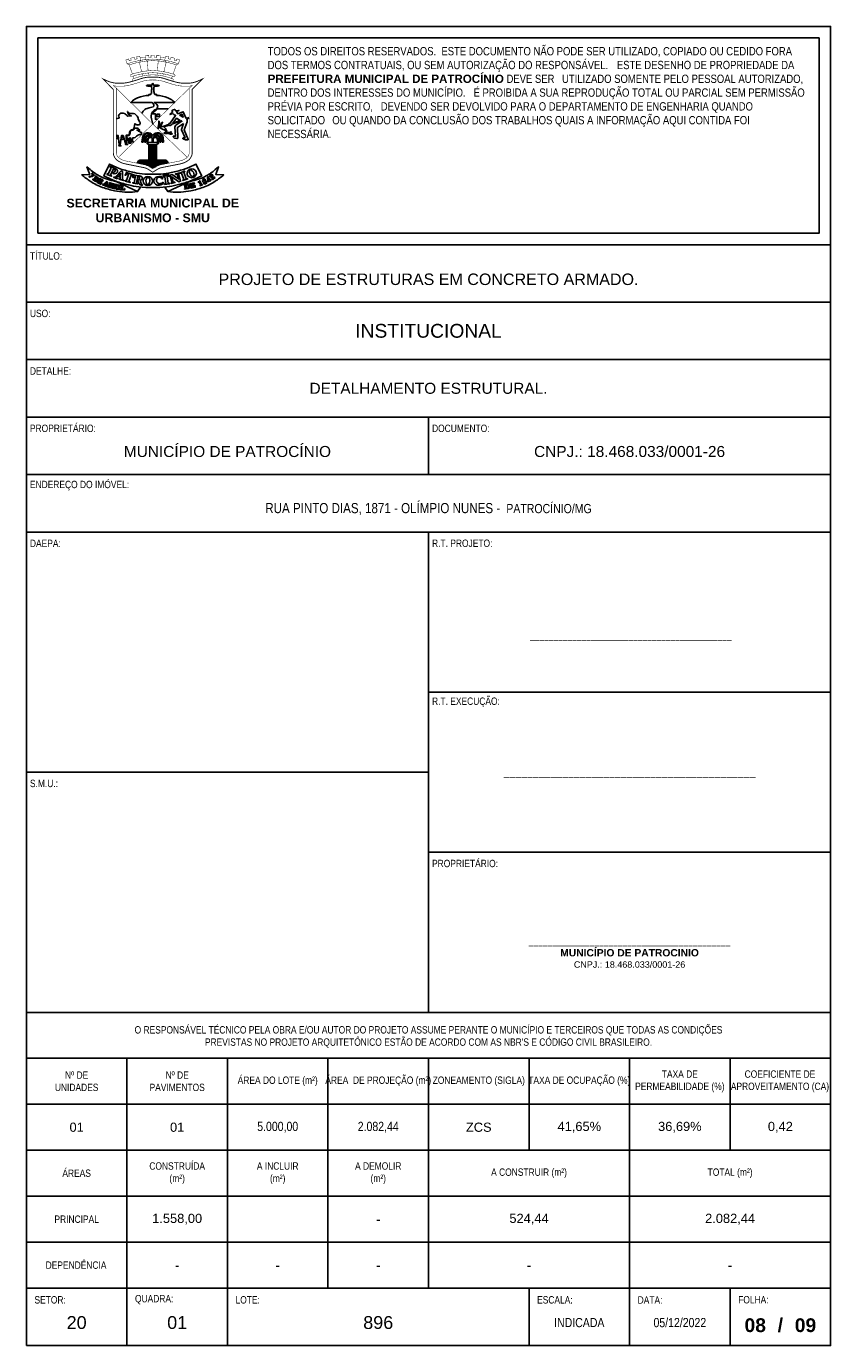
# Model space of a CAD drawing. Header units: millimetres. Extents: x 10870 to 13564, y 7013 to 8529.
# Tile 7 of 8: x 13039 to 13564, y 7013 to 7874. Entities that reach past the tile are written whole.
import ezdxf

# ---------------------------------------------------------------- set-up
doc = ezdxf.new("R2010")
doc.units = ezdxf.units.MM
doc.styles.add('FORMATO', font='technic_.ttf')
doc.styles.add('R060E100', font='technic_.ttf', dxfattribs={"height": 16})
doc.styles.get("Standard").update_dxf_attribs({"font": 'arial.ttf'})

msp = doc.modelspace()

# ---------------------------------------------------------------- linework, layer by layer
at = {"color": 6}
for p, q in [((13301.68, 7618.8), (13301.68, 7581.3)), ((13301.68, 7230.3), (13301.68, 7543.8)), ((13301.68, 7387.05), (13039.18, 7387.05)), ((13432.93, 7012.8), (13432.93, 7050.3))]:
    msp.add_line(p, q, dxfattribs=at)
msp.add_lwpolyline([(13039.18, 7012.8), (13039.18, 7873.8), (13564.18, 7873.8), (13564.18, 7012.8)], close=True, dxfattribs=at)
at = {"color": 2}
msp.add_lwpolyline([(13046.68, 7738.8), (13556.68, 7738.8), (13556.68, 7866.3), (13046.68, 7866.3)], close=True, dxfattribs=at)
at = {"color": 1, "const_width": 0.294}
for points in [[(13108.39, 7842.77), (13106.28, 7848.71), (13104.95, 7849.35), (13104.1, 7851.94, -0.010112), (13105.92, 7852.58), (13106.32, 7851.29), (13107.61, 7851.68), (13107.22, 7852.98, -0.013535), (13109.72, 7853.66), (13110.08, 7852.3), (13111.54, 7852.65), (13111.17, 7853.98, -0.010517), (13113.15, 7854.35), (13113.47, 7853.32), (13113.97, 7851.74), (13112.91, 7850.48), (13114.39, 7844.23)], [(13138.4, 7849.35, 0.082543), (13121.68, 7852.48, 0.082543), (13104.95, 7849.35)], [(13116.88, 7853.57, 0.070492), (13113.53, 7853.15)], [(13118.65, 7844.82), (13118.1, 7851.25), (13116.87, 7852.16), (13116.88, 7854.81, -0.011893), (13119.15, 7854.95), (13119.14, 7853.5), (13120.55, 7853.51), (13120.55, 7854.98, -0.005908), (13121.68, 7854.97, -0.005908), (13122.81, 7854.98), (13122.81, 7853.51), (13124.21, 7853.5), (13124.2, 7854.95, -0.011893), (13126.47, 7854.81), (13126.48, 7852.16), (13125.25, 7851.25), (13124.7, 7844.82)], [(13129.83, 7853.15, 0.070492), (13126.48, 7853.57)], [(13134.97, 7842.77), (13137.08, 7848.71), (13138.4, 7849.35), (13139.25, 7851.94, 0.010112), (13137.43, 7852.58), (13137.03, 7851.29), (13135.74, 7851.68), (13136.13, 7852.98, 0.013535), (13133.63, 7853.66), (13133.28, 7852.3), (13131.82, 7852.65), (13132.18, 7853.98, 0.010517), (13130.21, 7854.35), (13129.88, 7853.32), (13129.38, 7851.74), (13130.44, 7850.48), (13128.96, 7844.23)], [(13137.08, 7848.71, 0.07224), (13121.68, 7851.49, 0.07224), (13106.28, 7848.71)], [(13134.15, 7838.19, 0.565968), (13135.06, 7838.99, 0.273855), (13134.52, 7839.61, 0.081837), (13121.68, 7842.21, 0.081837), (13108.83, 7839.61, 0.273855), (13108.29, 7838.99, 0.565968), (13109.2, 7838.19)]]:
    msp.add_lwpolyline(points, format="xyb", dxfattribs=at)
at = {"color": 1}
for points, const_width in [([(13107.69, 7842.52, 0.273855), (13107.15, 7841.9, 0.565968), (13108.06, 7841.09, -0.075937), (13121.68, 7843.59, -0.075937), (13135.29, 7841.09, 0.565968), (13136.2, 7841.9, 0.273855), (13135.66, 7842.52, 0.070911), (13121.68, 7845.02, 0.070911)], 0.294), ([(13113.71, 7839.61, -0.017112), (13106.47, 7837.42, -0.059493), (13101.47, 7836.71, -0.011095), (13098.67, 7836.71, -0.087977), (13092.67, 7837.91), (13089.27, 7839.44), (13095.96, 7832.62), (13095.96, 7791.13, 0.079834), (13096.25, 7789.5, 0.164258), (13098.95, 7786.03, 0.09723), (13103.83, 7784.03), (13115.61, 7781.69, -0.094946), (13118.77, 7780.46), (13121.68, 7778.63), (13124.58, 7780.46, -0.094946), (13127.74, 7781.69), (13139.52, 7784.03, 0.09723), (13144.41, 7786.03, 0.164258), (13147.1, 7789.5, 0.079834), (13147.39, 7791.13), (13147.39, 7832.62), (13154.08, 7839.44), (13150.68, 7837.91, -0.087977), (13144.68, 7836.71, -0.011095), (13141.88, 7836.71, -0.059493), (13136.88, 7837.42, -0.017112), (13129.65, 7839.61, 0.097238), (13121.68, 7840.69, 0.097238)], 0.587), ([(13114.33, 7837.78, -0.017112), (13106.97, 7835.55, -0.059493), (13101.51, 7834.77, -0.011095), (13098.63, 7834.77, -0.103979), (13095.79, 7835.29), (13097.9, 7833.41), (13097.9, 7791.15, 0.078704), (13098.08, 7790.13, 0.164258), (13100.01, 7787.65, 0.09723), (13104.2, 7785.93), (13115.98, 7783.59, -0.094645), (13119.8, 7782.1), (13121.68, 7780.92), (13123.55, 7782.1, -0.094645), (13127.37, 7783.59), (13139.15, 7785.93, 0.09723), (13143.34, 7787.65, 0.164258), (13145.27, 7790.13, 0.078704), (13145.46, 7791.15), (13145.46, 7833.41), (13147.56, 7835.29, -0.103979), (13144.72, 7834.77, -0.011095), (13141.84, 7834.77, -0.059493), (13136.39, 7835.55, -0.017112), (13129.02, 7837.78, 0.084475), (13121.72, 7838.85, 0.085264)], 0.294)]:
    msp.add_lwpolyline(points, format="xyb", close=True, dxfattribs=dict(at, const_width=const_width))
at = {"color": 1, "const_width": 0.294}
for points in [[(13109.43, 7839.83), (13108.88, 7841.37)], [(13115.07, 7841.41), (13114.72, 7842.85)], [(13118.89, 7842.01), (13118.77, 7843.41)], [(13124.46, 7842.01), (13124.58, 7843.41)], [(13128.29, 7841.41), (13128.63, 7842.85)], [(13133.92, 7839.83), (13134.47, 7841.37)], [(13097.9, 7833.41), (13121.68, 7810.05), (13099.19, 7788.34)], [(13144.17, 7788.34), (13121.68, 7810.05), (13145.46, 7833.41)]]:
    msp.add_lwpolyline(points, dxfattribs=at)
at = {"color": 1}
for points in [[(13121.03, 7832.85), (13121.07, 7833.36, 0.175367), (13120.94, 7833.95, -0.152563), (13120.8, 7834.82), (13118.62, 7834.69), (13118.63, 7834.99), (13118.58, 7835.02), (13118.41, 7834.98, -0.010978), (13118.09, 7834.92, -0.226445), (13117.91, 7834.98), (13118.08, 7835.01), (13117.6, 7835.08, -0.827936), (13117.59, 7835.2), (13117.89, 7835.3, -0.127178), (13118.57, 7835.35), (13118.62, 7835.5), (13121.31, 7835.56), (13121.34, 7836.25, -0.309441), (13121.68, 7836.71)], [(13122.32, 7832.85), (13122.28, 7833.36, -0.175367), (13122.41, 7833.95, 0.152563), (13122.55, 7834.82), (13124.74, 7834.69), (13124.73, 7834.99), (13124.78, 7835.02), (13124.94, 7834.98, 0.010978), (13125.27, 7834.92, 0.226445), (13125.44, 7834.98), (13125.27, 7835.01), (13125.75, 7835.08, 0.827936), (13125.76, 7835.2), (13125.46, 7835.3, 0.127178), (13124.78, 7835.35), (13124.74, 7835.5), (13122.04, 7835.56), (13122.02, 7836.25, 0.309441), (13121.68, 7836.71)], [(13121.1, 7824.19), (13107.27, 7824.2), (13108.48, 7825.21, -0.079233), (13111.81, 7827.2, -0.08369), (13119.2, 7828.79), (13119.2, 7829.44), (13120.43, 7829.44), (13120.43, 7829.89), (13120.87, 7829.89)], [(13122.32, 7824.19), (13136.08, 7824.2), (13134.88, 7825.21, 0.079233), (13131.55, 7827.2, 0.08369), (13124.15, 7828.79), (13124.15, 7829.44), (13122.93, 7829.44), (13122.93, 7829.89), (13122.48, 7829.89)], [(13097.9, 7813.76), (13098.7, 7813.78), (13099.6, 7813.89, 0.349889), (13099.68, 7813.97, 0.150802), (13099.54, 7814.69, -0.245583), (13099.54, 7815.76, -0.095828), (13100.22, 7816.63, -0.327203), (13103.19, 7816.88, 0.0102), (13103.84, 7816.5, -0.073981), (13104.75, 7815.79, -0.071794), (13105.23, 7815.12), (13106.17, 7815.34), (13106.97, 7815.47, -0.116631), (13107.7, 7815.41), (13106.97, 7815.68, -0.153976), (13106.13, 7816.34), (13105.67, 7817.01, -0.127997), (13105.18, 7818.3), (13105.45, 7817.9, 0.07769), (13105.77, 7817.54, 0.076106), (13106.77, 7816.96, 0.137263), (13107.27, 7816.91, -0.087232), (13109.04, 7816.91, -0.131214), (13110.66, 7816.16, -0.154255), (13112.1, 7813.9, 0.025213), (13112.44, 7812.84, 0.051071), (13113.09, 7811.55, -0.025956), (13113.22, 7811.31, 0.020929), (13113.36, 7811.06, -0.216499), (13113.44, 7810.39, -0.121126), (13112.98, 7809.64, -0.347105), (13112.48, 7809.58, 0.264766), (13112.36, 7809.58, -0.133594), (13111.6, 7809.42, -0.154818), (13110.9, 7809.68, 0.00619), (13110.02, 7810.35), (13109.67, 7809.08), (13109.5, 7807.89, -0.094683), (13109.14, 7806.83, -0.258837), (13108.38, 7806.36, 0.310335), (13106.77, 7805.17, 0.068396), (13106.52, 7803.89, -0.250323), (13105.88, 7802.84), (13104.23, 7802.73), (13104.62, 7797.66), (13105.36, 7796.67), (13103.88, 7796.75), (13103.92, 7797.55), (13102.31, 7802.48), (13101.26, 7802.48), (13100.46, 7796.58), (13101, 7795.78), (13099.53, 7795.78), (13099.7, 7796.67), (13099.11, 7802.51), (13097.9, 7802.51)], [(13114.55, 7817.05), (13115.02, 7817.86, -0.150168), (13117.24, 7819.89, -0.069962), (13120.14, 7820.79, 0.078042), (13121.94, 7821.39, 0.330695), (13122.43, 7822.38, 0.229216), (13121.1, 7824.19)], [(13121.68, 7810.05), (13120.99, 7812.56, -0.118967), (13120.88, 7816.55, -0.125669), (13121.84, 7818.49, -0.133042), (13123.02, 7819.29, 0.213914), (13124.87, 7821.04, 0.220468), (13124.83, 7822.12, 0.206848), (13122.32, 7824.19)], [(13143.46, 7813.71), (13141.53, 7818.06), (13137.92, 7816.79, -0.603691), (13137.75, 7816.95, 0.322546), (13137.25, 7818.29), (13138.72, 7818.93), (13136.73, 7818.69), (13136.07, 7819.59, 0.350927), (13135.85, 7819.65), (13134.44, 7819.2, 0.371909), (13134.29, 7818.96, 0.063497), (13134.6, 7817.91), (13132.9, 7816.28), (13134.75, 7817.04, -0.392729), (13134.85, 7817, 0.244915), (13136.49, 7815.82, -0.492764), (13136.55, 7815.71), (13133.05, 7810.6), (13132.49, 7810.45), (13131.97, 7809.71)], [(13125.01, 7807.43), (13125.19, 7808.27, -0.013965), (13125.55, 7809.78, 0.132192), (13125.55, 7811.77, -0.841948), (13125.82, 7811.89, -0.217537), (13126.1, 7810.32, 0.025284), (13125.72, 7808.44), (13126.2, 7808.89, 0.10233), (13127.83, 7811.19, -0.992176), (13128.1, 7811.07, -0.108477), (13125.76, 7807.76, 0.315626), (13125.68, 7807.4)], [(13134.15, 7810.05), (13133.65, 7809.42, -0.201937), (13133.34, 7809.25, 0.334112), (13133.23, 7809.15, -0.72739), (13132.85, 7809.1, 0.104548), (13132.8, 7809.17, 0.369983), (13132.72, 7809.17, -0.668633), (13132.48, 7809.29, 0.523192), (13132.32, 7809.41)], [(13141.67, 7810.43), (13137.88, 7807.89), (13138.08, 7801.05, -0.544415), (13137.44, 7800.61), (13135.93, 7800.95, -0.209275), (13135.04, 7801.61, -0.522751), (13135.34, 7802.25, -0.202362), (13136.11, 7802.07, 0.229559), (13136.45, 7802.01, 0.393471), (13136.52, 7802.12), (13136.18, 7808.04, -0.204769), (13136.63, 7809.29), (13140.66, 7811.85, 0.625267), (13140.64, 7812, -0.087184), (13140.3, 7812.19)], [(13141.67, 7810.43), (13140.47, 7806.59, 0.219263), (13140.52, 7806.21), (13142.75, 7801.11, -0.29273), (13142.72, 7800.9, -0.367429), (13142.52, 7800.87, 0.151455), (13141.76, 7801.08, 0.264395), (13141.32, 7800.81, 0.436482), (13141.46, 7800.39, 0.011431), (13142.52, 7799.94, 0.151293), (13144.71, 7799.77, 0.416905), (13144.82, 7799.94)], [(13144.82, 7799.94), (13142.14, 7806.36), (13144.03, 7811.54, 0.296234), (13143.62, 7813.35)], [(13097.9, 7801.05), (13098.29, 7800.76, 0.059047), (13099.02, 7800.48)], [(13115.87, 7801.52), (13115.82, 7801.15, 0.012813), (13115.49, 7798.29)], [(13128.35, 7808.45, 0.558083), (13126.68, 7807.33)], [(13126.68, 7807.33), (13130.8, 7805.41), (13130.23, 7806.59, 0.139382), (13128.82, 7808.19)], [(13127.49, 7801.52), (13127.54, 7801.15, -0.012813), (13127.86, 7798.29)], [(13132.6, 7804.2, 0.05484), (13134.36, 7803.86, -0.839086), (13134.39, 7803.6, -0.209055), (13131.99, 7803.95, 0.199423), (13131.62, 7804.01, -0.116126), (13129.12, 7804.01, -0.880987), (13129.15, 7804.31), (13130.31, 7804.27, 0.056938), (13131.14, 7804.34), (13130.29, 7804.78, -0.270329), (13129.97, 7805.3)], [(13131.69, 7804.54), (13132.14, 7804.49, 0.097728), (13132.53, 7804.52, 0.042341), (13133.27, 7804.81, -0.156238), (13133.76, 7804.88, -0.734874), (13133.79, 7804.63, -0.072437), (13132.62, 7804.27, 0.628129), (13132.6, 7804.2)], [(13101.23, 7800.1, 0.048798), (13102.77, 7800.14)], [(13111.58, 7784.47, -0.373072), (13114, 7786.56), (13129.35, 7786.56)], [(13112.32, 7784.32), (13112.96, 7785.62, 1.04836), (13112.69, 7785.73), (13111.95, 7784.39)], [(13113.27, 7784.13), (13113.89, 7785.63, 1.04836), (13113.62, 7785.73), (13112.89, 7784.21)], [(13114.18, 7783.95), (13114.88, 7785.63, 1.04836), (13114.61, 7785.73), (13113.8, 7784.03)], [(13115.25, 7783.74), (13115.82, 7785.65, 1.04836), (13115.54, 7785.72), (13114.87, 7783.81)], [(13116.31, 7783.53), (13116.78, 7785.67, 1.04836), (13116.5, 7785.71), (13115.92, 7783.6)], [(13117.33, 7783.25), (13117.76, 7785.68, 1.04836), (13117.47, 7785.72), (13116.94, 7783.37)], [(13118.31, 7782.88), (13118.68, 7785.69, 1.04836), (13118.39, 7785.71), (13117.91, 7783.05)], [(13119.47, 7782.3), (13119.7, 7785.7, 1.04836), (13119.41, 7785.7), (13119.04, 7782.53)], [(13120.41, 7781.71), (13120.68, 7785.7, 1.04836), (13120.39, 7785.7), (13119.96, 7782)], [(13121.14, 7781.25), (13121.37, 7785.69, -0.163647), (13121.45, 7785.8, -0.153216), (13121.56, 7785.84), (13121.8, 7785.84)], [(13122.21, 7781.25), (13121.98, 7785.69, 0.163647), (13121.9, 7785.8, 0.153216), (13121.8, 7785.84)], [(13122.94, 7781.71), (13122.67, 7785.7, -1.04836), (13122.96, 7785.7), (13123.39, 7782)], [(13123.88, 7782.3), (13123.65, 7785.7, -1.04836), (13123.94, 7785.7), (13124.31, 7782.53)], [(13125.04, 7782.88), (13124.67, 7785.69, -1.04836), (13124.96, 7785.71), (13125.45, 7783.05)], [(13126.02, 7783.25), (13125.6, 7785.68, -1.04836), (13125.88, 7785.72), (13126.41, 7783.37)], [(13127.04, 7783.53), (13126.57, 7785.67, -1.04836), (13126.85, 7785.71), (13127.43, 7783.6)], [(13128.1, 7783.74), (13127.53, 7785.65, -1.04836), (13127.81, 7785.72), (13128.48, 7783.81)], [(13129.17, 7783.95), (13128.47, 7785.63, -1.04836), (13128.74, 7785.73), (13129.55, 7784.03)], [(13131.77, 7784.47, 0.373072), (13129.35, 7786.56)], [(13130.09, 7784.13), (13129.46, 7785.63, -1.04836), (13129.73, 7785.73), (13130.46, 7784.21)], [(13131.03, 7784.32), (13130.4, 7785.62, -1.04836), (13130.66, 7785.73), (13131.4, 7784.39)], [(13111.75, 7765.93), (13110.05, 7765.78, -0.071982), (13096.74, 7766.53, -0.037218), (13088.93, 7768.72, -0.057097), (13080.91, 7772.72, -0.032718), (13075.32, 7776.91), (13080.59, 7777.17), (13078.67, 7782.12), (13080.84, 7780.29, 0.051168), (13086.74, 7776.25, 0.085964), (13097.36, 7772.65)], [(13125.73, 7775.86), (13127.12, 7775.83), (13127.64, 7775.81, -0.270225), (13127.98, 7775.38), (13128.06, 7774.18, -0.802689), (13127.94, 7774.15, 0.074035), (13127.24, 7775.06, 0.204579), (13125.36, 7775.34, 0.081048), (13124.55, 7774.73, 0.119283), (13124.08, 7773.73, 0.193185), (13124.67, 7771.9, 0.231415), (13126.05, 7771.15, 0.02198), (13126.84, 7771.18, 0.199606), (13128.32, 7771.95, -0.768604), (13128.7, 7771.77)], [(13131.6, 7765.93), (13133.3, 7765.78, 0.071982), (13146.61, 7766.53, 0.037218), (13154.42, 7768.72, 0.057097), (13162.44, 7772.72, 0.032718), (13168.03, 7776.91), (13162.77, 7777.17), (13164.68, 7782.12), (13162.51, 7780.29, -0.051168), (13156.61, 7776.25, -0.085964), (13145.99, 7772.65)]]:
    msp.add_lwpolyline(points, format="xyb", dxfattribs=at)
for points in [[(13124.85, 7813.17), (13123.39, 7813.17), (13123.39, 7816.83), (13121.39, 7816.83), (13124.87, 7819.98), (13131.82, 7820.02)], [(13131.97, 7809.71), (13128.35, 7808.45)], [(13132.32, 7809.41), (13128.82, 7808.19)], [(13140.3, 7812.19), (13134.15, 7810.05)], [(13139.67, 7812.39), (13137.22, 7813.83), (13134.72, 7810.67)], [(13139.67, 7812.39), (13134.72, 7810.67)], [(13145.46, 7814.41), (13143.46, 7813.71)], [(13145.46, 7813.99), (13143.62, 7813.35)], [(13099.02, 7800.48), (13098.84, 7802.21), (13097.9, 7802.21)], [(13102.77, 7800.14), (13102.1, 7802.19), (13101.52, 7802.19), (13101.23, 7800.1)], [(13114.63, 7798.27), (13114.91, 7801.08)], [(13125.01, 7807.43), (13125.68, 7807.4)], [(13128.73, 7798.27), (13128.44, 7801.08)], [(13129.97, 7805.3), (13131.69, 7804.54)], [(13114.63, 7798.27), (13115.49, 7798.29)], [(13116.38, 7798.27), (13117.07, 7798.27)], [(13125.17, 7798.07), (13118.19, 7798.07), (13117.83, 7797.48), (13119.14, 7796.4), (13124.22, 7796.4)], [(13118.04, 7798.27), (13118.52, 7798.27)], [(13119.14, 7786.56), (13119.14, 7796.04), (13119.26, 7796.04), (13119.26, 7786.56)], [(13119.66, 7786.56), (13119.66, 7796.04), (13120.5, 7796.04), (13120.5, 7786.56)], [(13121.09, 7786.56), (13121.09, 7796.04), (13122.26, 7796.04)], [(13121.38, 7800.18), (13121.38, 7798.07)], [(13121.97, 7800.18), (13121.97, 7798.07)], [(13122.26, 7796.04), (13122.26, 7786.56)], [(13123.7, 7786.56), (13123.7, 7796.04), (13122.85, 7796.04), (13122.85, 7786.56)], [(13124.22, 7786.56), (13124.22, 7796.04), (13124.09, 7796.04), (13124.09, 7786.56)], [(13124.22, 7796.4), (13125.53, 7797.48), (13125.17, 7798.07)], [(13125.32, 7798.27), (13124.83, 7798.27)], [(13126.97, 7798.27), (13126.28, 7798.27)], [(13128.73, 7798.27), (13127.86, 7798.29)], [(13094.9, 7773.8), (13111.75, 7765.93), (13113.7, 7768.92)], [(13148.45, 7773.8), (13131.6, 7765.93), (13129.65, 7768.92)]]:
    msp.add_lwpolyline(points, dxfattribs=at)
for points in [[(13124.27, 7816.51), (13126.01, 7816.51), (13126.01, 7814.94), (13124.27, 7814.94)], [(13139.13, 7815.76), (13140.78, 7816.44), (13141.58, 7814.59)], [(13099.48, 7774.14), (13102.55, 7773.12), (13102.55, 7773.51), (13101.93, 7773.85), (13101.93, 7779.05), (13101, 7779.5), (13097.1, 7775.5), (13096.43, 7775.51), (13096.18, 7775.19), (13098.53, 7774.39), (13098.55, 7774.81), (13097.98, 7775.13), (13098.75, 7776.03), (13100.48, 7775.5), (13100.48, 7774.36), (13099.65, 7774.44)], [(13099.24, 7776.54), (13100.5, 7776.14), (13100.55, 7777.97)], [(13103.46, 7772.84), (13106.9, 7771.84), (13106.9, 7772.24), (13106.07, 7772.61), (13107.48, 7776.66), (13108.61, 7776.26), (13108.67, 7775.1), (13109.13, 7775.14), (13109.42, 7776.86), (13104.44, 7778.35), (13103.62, 7776.69), (13104.07, 7776.61), (13104.75, 7777.46), (13105.94, 7777.1), (13104.52, 7773.11), (13103.57, 7773.18)], [(13128.57, 7776.19), (13131.74, 7776.93), (13131.68, 7777.48), (13128.56, 7776.51)], [(13128.56, 7775.94), (13131.75, 7776.47), (13131.83, 7776.11), (13131.07, 7775.85), (13131.79, 7771.44), (13132.59, 7771.41), (13132.68, 7771.08), (13129.41, 7770.64), (13129.41, 7770.93), (13130.23, 7771.24), (13129.48, 7775.6), (13128.63, 7775.66)], [(13133.69, 7771.23), (13133.66, 7771.55), (13134.29, 7771.86), (13133.12, 7776.15), (13132.19, 7776.14), (13132.1, 7776.52), (13134.45, 7777.09), (13138.61, 7774.13), (13137.71, 7777.32), (13136.56, 7777.21), (13136.52, 7777.53), (13139.04, 7778.2), (13139.2, 7777.91), (13138.48, 7777.52), (13139.85, 7772.74), (13138.59, 7772.38), (13134.03, 7775.66), (13135.1, 7772.15), (13136.08, 7772.11), (13136.22, 7771.84)], [(13139.52, 7778.2), (13142.5, 7779.33), (13142.65, 7778.99), (13141.95, 7778.59), (13143.53, 7774.4), (13144.32, 7774.53), (13144.47, 7774.23), (13141.35, 7773.16), (13141.3, 7773.43), (13142.04, 7773.9), (13140.44, 7778.03), (13139.6, 7777.92)], [(13091.92, 7769.51), (13091.96, 7772.26), (13091.42, 7772.5), (13089.36, 7770.53), (13088.97, 7770.55), (13088.83, 7770.42), (13090.13, 7769.85), (13090.13, 7770.05), (13089.87, 7770.3), (13090.22, 7770.73), (13091.1, 7770.39), (13091.1, 7769.86), (13090.71, 7769.9), (13090.54, 7769.73), (13092.13, 7769.13), (13092.12, 7769.35)], [(13090.49, 7770.99), (13091.1, 7770.75), (13091.2, 7771.72)], [(13098.62, 7767.61), (13100.28, 7767.31), (13100.25, 7767.5), (13099.84, 7767.71), (13100.29, 7769.96), (13100.74, 7769.99), (13100.71, 7770.2), (13099.16, 7770.42), (13099.02, 7770.26), (13099.46, 7770.09), (13099.02, 7767.85), (13098.74, 7767.82)], [(13157.99, 7773.25), (13157.76, 7774.61), (13158.47, 7773.56)]]:
    msp.add_lwpolyline(points, close=True, dxfattribs=at)
for points in [[(13104.75, 7800.66), (13104.65, 7802.46), (13105.44, 7802.5, 0.080325), (13106.19, 7802.65, 0.158746), (13106.44, 7802.86, 0.02865), (13106.7, 7803.31, 0.104363), (13106.86, 7803.92, -0.031745), (13106.92, 7804.5, -0.03498), (13107.03, 7804.97, -0.080161), (13107.26, 7805.4, -0.026005), (13107.51, 7805.71, -0.228467), (13108.4, 7806.08, 0.326176), (13109.48, 7806.76, -0.323269), (13110.45, 7807.39), (13111.77, 7807.34, -0.220057), (13112.38, 7807.04, -0.054494), (13113.09, 7805.91), (13112.53, 7805.94, -0.042374), (13111.32, 7806.11), (13111.84, 7805.8, 0.050123), (13114.37, 7804.58), (13114.18, 7803.24), (13113.27, 7803.2, 0.146423), (13111.99, 7802.75, 0.009709), (13110.19, 7801.38, -0.237209), (13108.53, 7801.04), (13108.54, 7799.19), (13109.15, 7798.36), (13107.82, 7798.36), (13107.07, 7801.05), (13106.6, 7801.05), (13106.7, 7798.53), (13107.38, 7797.52), (13106.01, 7797.62), (13105.87, 7798.34), (13105.3, 7800.87)], [(13126.92, 7777.44, 0.046072), (13133.68, 7778.33, 0.020255), (13141.77, 7780.5), (13145.12, 7781.76), (13149.82, 7783.92), (13153.66, 7776.16), (13148.96, 7774.01), (13145.86, 7772.75, -0.023471), (13137.52, 7770.36, -0.018762), (13130.76, 7769.01, -0.028194), (13121.68, 7768.71, -0.028194), (13112.6, 7769.01, -0.018762), (13105.83, 7770.36, -0.023471), (13097.5, 7772.75), (13094.39, 7774.01), (13089.69, 7776.16), (13093.53, 7783.92), (13098.23, 7781.76), (13101.58, 7780.5, 0.020255), (13109.68, 7778.33, 0.046072), (13116.44, 7777.44, 0.009034), (13121.68, 7777.33, 0.009034)], [(13082.24, 7777.93), (13083.65, 7776.76, -0.54321), (13083.63, 7776.59, -0.064925), (13080.41, 7775.48, -0.305659), (13080.08, 7775.62, -0.541413), (13080.12, 7775.72, 0.121578), (13082.58, 7776.8), (13081.84, 7777.43, -0.414944), (13081.82, 7777.67, -0.056641), (13082.1, 7777.93, -0.328465)], [(13083, 7773.88), (13084.43, 7775.69, 0.528671), (13084.41, 7775.75, -0.262696), (13084.13, 7776.05, -0.562373), (13084.25, 7776.18), (13086.01, 7775.06, -0.314167), (13086.52, 7773.84, -0.501941), (13084.09, 7772.74), (13082.57, 7773.71, -0.258772), (13082.45, 7773.94, -0.647658), (13082.72, 7774.05, 0.154402)], [(13083.73, 7773.44), (13085.11, 7775.31), (13085.46, 7774.98, -0.286651), (13085.66, 7774.27, -0.095575), (13085.2, 7773.39, -0.316918), (13084.25, 7773.11, -0.121858)], [(13091.62, 7777.21), (13094.76, 7775.94), (13094.76, 7776.22), (13094.05, 7776.75), (13096.02, 7780.79), (13096.67, 7780.48, -0.430827), (13096.98, 7779.18), (13096.66, 7778.78, -0.330133), (13095.36, 7778.64, 0.896478), (13095.11, 7778.34, 0.376621), (13098.1, 7778.06, 0.592091), (13097.77, 7780.66), (13094.22, 7782.29, 1.179812), (13094.06, 7781.73, -0.407148), (13094.4, 7781.33, -0.094411), (13094.33, 7781.06), (13093.99, 7780.36), (13092.54, 7777.47), (13091.87, 7777.52)], [(13108.58, 7771.53), (13111.68, 7770.95), (13111.69, 7771.29), (13111.01, 7771.52), (13111.34, 7773.18), (13111.63, 7773.18), (13112.73, 7770.99, 0.17463), (13112.99, 7770.74, -0.021011), (13113.65, 7770.41, 0.110863), (13114.84, 7770.07), (13114.91, 7770.31), (13114.68, 7770.5, -0.096663), (13114.34, 7770.89, -0.055211), (13113.42, 7773.04, -0.348147), (13113.52, 7773.29, -0.054527), (13114.2, 7773.59, 0.301773), (13114.71, 7774.23, 0.147969), (13114.74, 7775.25, 0.138922), (13114.26, 7775.86, 0.068942), (13112.9, 7776.34), (13109.81, 7776.78), (13109.69, 7776.49), (13110.39, 7776.26), (13109.47, 7771.8), (13108.63, 7771.76)], [(13111.9, 7776), (13111.4, 7773.58), (13112.06, 7773.56, 0.370012), (13112.98, 7774.3, 0.115139), (13112.96, 7775.19, 0.285837)], [(13157.34, 7775.24), (13157.6, 7772.8, 0.506233), (13158.02, 7772.64), (13158.7, 7773.07), (13159.01, 7772.67), (13159.61, 7773.14), (13159.31, 7773.52), (13159.61, 7773.75), (13159.37, 7774.07), (13159.18, 7773.91, -0.421606), (13159.03, 7773.94), (13157.95, 7775.61, 0.347005), (13157.73, 7775.69, 0.124538), (13157.43, 7775.5, 0.225286)], [(13162.43, 7775.12), (13160.8, 7773.83), (13160.5, 7774.1), (13160.5, 7775.46, 0.161612), (13160.31, 7776.03, 0.113576), (13160.08, 7776.22, 0.309334), (13159.66, 7776.17, 0.451574), (13159.66, 7775.77, -0.031653), (13159.87, 7775.56, -0.870554), (13159.67, 7775.34, -0.035665), (13159.2, 7775.69, -0.530376), (13159.35, 7776.92, -0.13), (13160.16, 7777.1, -0.378833), (13160.97, 7776.32, -0.034499), (13160.98, 7775.55, 0.006462), (13160.95, 7774.81, 0.629093), (13161.03, 7774.77), (13162.01, 7775.54)], [(13087.86, 7770.77), (13088.44, 7771.47, 0.922357), (13088.25, 7771.65, 0.019521), (13087.78, 7771.21, -0.387058), (13087.66, 7771.2), (13086.78, 7771.72, -0.486173), (13086.75, 7771.91), (13087.11, 7772.56, -0.425989), (13087.23, 7772.59, 0.040372), (13087.66, 7772.37, -0.443725), (13087.73, 7772.18, -0.016214), (13087.69, 7771.88), (13087.8, 7771.82), (13088.37, 7772.79, 0.99859), (13088.26, 7772.92), (13087.97, 7772.64), (13087.36, 7772.91), (13087.75, 7773.71), (13088.76, 7773.22, -0.314626), (13088.81, 7773.14), (13088.69, 7772.75, 0.992119), (13088.92, 7772.68), (13089.25, 7773.34), (13087.02, 7774.46, 0.513607), (13086.82, 7774.35), (13086.97, 7774.2, -0.304532), (13087.01, 7773.99), (13086, 7772.23, -0.21057), (13085.85, 7772.12, -0.133438), (13085.53, 7772.14, 0.625575), (13085.38, 7771.98), (13087.57, 7770.8, 0.194212)], [(13092.25, 7769.08), (13094.47, 7768.43, 0.595034), (13095.39, 7769.35, 0.222158), (13094.82, 7769.98), (13095.06, 7770.01, 0.797721), (13095.18, 7771.28), (13093.24, 7771.86, 0.707224), (13093.15, 7771.73), (13093.26, 7771.62, -0.196273), (13093.35, 7771.43), (13092.71, 7769.49, -0.055663), (13092.61, 7769.29), (13092.33, 7769.28)], [(13093.75, 7769.89), (13093.5, 7769.16, 0.385689), (13093.55, 7769.06, 0.096227), (13094.22, 7768.9, 0.519308), (13094.59, 7769.39, 0.137576), (13094.24, 7769.91, 0.45632)], [(13094.19, 7771.29), (13093.92, 7770.37), (13094.16, 7770.31, 0.857714), (13094.52, 7771.24, 0.196335)], [(13095.78, 7768.44), (13095.39, 7768.39), (13095.28, 7768.24), (13096.86, 7767.88), (13096.82, 7768.08), (13096.51, 7768.25), (13096.74, 7769.08), (13097.06, 7769), (13097.3, 7768.18, 0.216994), (13097.88, 7767.62, 0.00094), (13098.34, 7767.46, 0.272369), (13098.47, 7767.49, 0.504908), (13098.46, 7767.63, -0.222029), (13098.14, 7768.1, 0.093297), (13097.79, 7769.08, -0.417983), (13097.81, 7769.15), (13098.14, 7769.21, 0.692914), (13098.35, 7770.53), (13096.13, 7771.11, 0.880892), (13096.03, 7770.86, -0.0493), (13096.23, 7770.72, -0.411908), (13096.25, 7770.57)], [(13096.78, 7769.39), (13097.08, 7770.62), (13097.31, 7770.52, -0.306274), (13097.64, 7769.97, -0.19769), (13097.38, 7769.41, -0.231752), (13097.08, 7769.32, -0.033546)], [(13100.9, 7769.96), (13101.01, 7770.14), (13102.47, 7770), (13102.61, 7769.76), (13102.13, 7769.7), (13101.83, 7767.47), (13102.95, 7767.39), (13103.21, 7767.85, -0.896771), (13103.44, 7767.76), (13103.23, 7767.05, -0.250026), (13103.12, 7766.94), (13100.53, 7767.2, -0.733402), (13100.48, 7767.43), (13100.83, 7767.49, 0.334965), (13100.97, 7767.63, 0.002546), (13101.23, 7769.8)], [(13142.41, 7770.3), (13142.87, 7768, -0.395529), (13142.78, 7767.88, 0.01223), (13142.46, 7767.79, 0.880736), (13142.49, 7767.6), (13144.77, 7767.92, 0.293796), (13145.79, 7768.89, 0.199481), (13145.75, 7770.14, 0.307315), (13144.58, 7770.95), (13142.12, 7770.67, 0.442106), (13141.91, 7770.37, 0.478413), (13141.95, 7770.35), (13142.28, 7770.36, -0.263635)], [(13143.31, 7770.5), (13143.77, 7768.11), (13144.25, 7768.21, 0.344703), (13144.84, 7769.13, 0.21748), (13144.56, 7770.09, 0.272413), (13143.58, 7770.55, 0.050576)], [(13146.71, 7768.17), (13149.44, 7768.84), (13149.42, 7769.69, 0.765656), (13149.14, 7769.75), (13149.12, 7769.17), (13147.84, 7768.87), (13147.55, 7769.83), (13148.16, 7770.01), (13148.43, 7769.66), (13148.64, 7769.72), (13148.35, 7770.81), (13148.16, 7770.76), (13148.16, 7770.3), (13147.47, 7770.1), (13147.19, 7771.07), (13148.43, 7771.38), (13148.66, 7770.96, 0.992602), (13148.87, 7771.08, -0.081533), (13148.62, 7771.78), (13145.93, 7771.18, 0.830217), (13145.94, 7770.89), (13146.31, 7770.93), (13146.9, 7768.64), (13146.66, 7768.42, 0.545893)], [(13152.58, 7769.82), (13154.08, 7770.4, 1.091405), (13153.98, 7770.63, -0.118252), (13153.61, 7770.51, -0.370672), (13153.49, 7770.6), (13152.41, 7773.02, 0.520697), (13152.21, 7773.05), (13151.46, 7772.33, 0.603009), (13151.54, 7772.06), (13151.99, 7772.25), (13152.79, 7770.41, -0.247309), (13152.77, 7770.21, -0.205949), (13152.55, 7770.05, 0.93162)], [(13154.9, 7772.36), (13154.78, 7772.12, 0.380223), (13155, 7771.26, 0.212379), (13156.11, 7771.07, 0.336129), (13156.93, 7772.09, 0.365114), (13155.9, 7772.99), (13155.97, 7773.12, 0.556002), (13155.4, 7774.21, 0.118867), (13154.83, 7774.17, 0.382307), (13154.08, 7773.14, 0.366771)], [(13155.51, 7773.03), (13154.76, 7773.3, -0.421403), (13154.66, 7773.56), (13154.71, 7773.65, -0.492916), (13155.17, 7773.78, -0.337321)], [(13155.3, 7772.33), (13156.12, 7772.12, -0.339351), (13156.35, 7771.82, -0.35536), (13156.05, 7771.44, -0.288039), (13155.51, 7771.64, -0.074181), (13155.32, 7771.97, -0.152037)]]:
    msp.add_lwpolyline(points, format="xyb", close=True, dxfattribs=at)
at = {"color": 6}
for points in [[(13039.18, 7731.3), (13564.18, 7731.3)], [(13039.18, 7693.8), (13564.18, 7693.8)], [(13039.18, 7656.3), (13564.18, 7656.3)], [(13039.18, 7618.8), (13564.18, 7618.8)], [(13039.18, 7581.3), (13564.18, 7581.3)], [(13039.18, 7543.8), (13564.18, 7543.8)], [(13301.68, 7439.3), (13564.18, 7439.3)], [(13301.68, 7334.8), (13564.18, 7334.8)], [(13039.18, 7230.3), (13564.18, 7230.3)], [(13039.18, 7200.3), (13564.18, 7200.3)], [(13039.18, 7050.3), (13564.18, 7050.3)], [(13104.8, 7050.3), (13104.8, 7012.8)], [(13170.43, 7050.3), (13170.43, 7012.8)], [(13367.3, 7050.3), (13367.3, 7012.8)], [(13498.55, 7050.3), (13498.55, 7012.8)]]:
    msp.add_lwpolyline(points, dxfattribs=at)
at = {"color": 2}
for points in [[(13104.8, 7200.3), (13104.8, 7050.3)], [(13170.43, 7200.3), (13170.43, 7050.3)], [(13236.05, 7200.3), (13236.05, 7184.23), (13236.05, 7147.11), (13236.05, 7116.18), (13236.05, 7050.3)], [(13301.68, 7200.3), (13301.68, 7050.3)], [(13367.3, 7200.3), (13367.3, 7140.3)], [(13432.93, 7200.3), (13432.93, 7050.3)], [(13498.55, 7200.3), (13498.55, 7140.3)], [(13039.18, 7170.3), (13564.18, 7170.3)], [(13039.18, 7140.3), (13564.18, 7140.3)], [(13039.18, 7110.3), (13564.18, 7110.3)], [(13039.18, 7080.3), (13564.18, 7080.3)]]:
    msp.add_lwpolyline(points, dxfattribs=at)
at = {"color": 1}
for centre, radius, start, end in [((13141.75, 7830.23), 20.88, 172.79315, 180.92214), ((13101.61, 7830.23), 20.88, 359.07786, 7.20685), ((13118.56, 7800.71), 3.67, 32.00351, 174.2381), ((13118.64, 7801.12), 2.8, 28.81725, 171.87483), ((13129.11, 7798.11), 12.73, 167.86057, 179.25731), ((13119.39, 7800.28), 2.77, 52.15946, 169.61878), ((13124.11, 7798.9), 7.07, 161.18844, 185.14018), ((13119.44, 7800.44), 2.15, 23.53099, 159.84532), ((13122.33, 7798.93), 4.34, 155.35207, 188.68733), ((13120.14, 7799.69), 2.05, 51.95209, 149.23557), ((13120.16, 7799.83), 1.47, 53.57617, 159.77198), ((13119.94, 7800.08), 1.44, 4.08865, 40.71878), ((13124.79, 7800.71), 3.67, 5.7619, 147.99649), ((13123.92, 7800.44), 2.15, 20.15468, 156.46901), ((13123.21, 7799.69), 2.05, 30.76443, 128.04791), ((13123.41, 7800.08), 1.44, 139.28122, 175.91135), ((13124.71, 7801.12), 2.8, 8.12517, 151.18275), ((13123.96, 7800.28), 2.77, 10.38122, 127.84054), ((13123.19, 7799.83), 1.47, 20.22802, 126.42383), ((13121.03, 7798.93), 4.34, 351.31267, 24.64793), ((13119.24, 7798.9), 7.07, 354.85982, 18.81156), ((13114.24, 7798.11), 12.73, 0.74269, 12.13943), ((13122.69, 7798.81), 4.2, 158.55449, 187.30283), ((13120.66, 7798.81), 4.2, 352.69717, 21.44551)]:
    msp.add_arc(centre, radius, start, end, dxfattribs=at)
at = {"color": 1, "extrusion": (0, 0, -1)}
for centre, major_axis, ratio, start_param, end_param in [((13118.48, 7772.9), (-3.06, 0), 0.939674, -1.570796, 4.712389), ((13125.62, 7772.98), (-3.37, 0.12), 0.853743, 3.531739, 7.853982), ((13147.09, 7777.94), (-3.06, 0.11), 0.940108, -1.570796, 4.712389)]:
    msp.add_ellipse(centre, major_axis=major_axis, ratio=ratio, start_param=start_param, end_param=end_param, dxfattribs=at)
at = {"color": 1}
for centre, major_axis in [((13118.48, 7772.9), (-0.15, -2.38)), ((13147.09, 7777.94), (1.16, -2.08))]:
    msp.add_ellipse(centre, major_axis=major_axis, ratio=0.523977, dxfattribs=at)

# ---------------------------------------------------------------- texts
at = {"color": 2}
for s, insert, char_height, width, attachment_point, style in [('TODOS OS DIREITOS RESERVADOS.  ESTE DOCUMENTO NÃO PODE SER UTILIZADO, COPIADO OU CEDIDO FORA DOS TERMOS CONTRATUAIS, OU SEM AUTORIZAÇÃO DO RESPONSÁVEL. {\\H2.27731x; }ESTE DESENHO DE PROPRIEDADE DA {\\fArial|b1|i0|c0|p34;PREFEITURA MUNICIPAL DE PATROCÍNIO} DEVE SER {\\H1.88966x; }UTILIZADO SOMENTE PELO PESSOAL AUTORIZADO, DENTRO DOS INTERESSES DO MUNICÍPIO. {\\H2.01777x; }É PROIBIDA A SUA REPRODUÇÃO TOTAL OU PARCIAL SEM PERMISSÃO PRÉVIA POR ESCRITO, {\\H1.9673x; }DEVENDO SER DEVOLVIDO PARA O DEPARTAMENTO DE ENGENHARIA QUANDO SOLICITADO {\\H1.74947x; }OU QUANDO DA CONCLUSÃO DOS TRABALHOS QUAIS A INFORMAÇÃO AQUI CONTIDA FOI {\\H1.81799x; }NECESSÁRIA.{\\H2.00465x; }', (13196.68, 7860.3), 5.4, 352.5, 1, 'FORMATO'), ('{\\fArial|b1|i0|c0|p34;\\H1.2x;SECRETARIA MUNICIPAL DE URBANISMO - SMU}', (13121.68, 7753.64), 4.8, 115.4077, 5, 'R060E100'), (' TÍTULO:', (13039.96, 7721.5), 4.8, 532.425, 7, 'FORMATO'), (' USO:', (13039.96, 7684), 4.8, 532.425, 7, 'FORMATO'), (' DETALHE:', (13039.96, 7646.5), 4.8, 532.425, 7, 'FORMATO'), (' PROPRIETÁRIO:', (13039.96, 7609), 4.8, 265.425, 7, 'FORMATO'), (' DOCUMENTO:', (13302.46, 7609), 4.8, 265.425, 7, 'FORMATO'), (' ENDEREÇO DO IMÓVEL:', (13039.96, 7570.95), 4.8, 532.425, 7, 'FORMATO'), (' DAEPA:', (13039.96, 7534), 4.8, 198.675, 7, 'FORMATO'), (' R.T. PROJETO:', (13302.46, 7534), 4.8, 332.175, 7, 'FORMATO'), ('___________________________________________', (13433.71, 7475.8), 4.8, 262.5, 5, 'FORMATO'), (' R.T. EXECUÇÃO:', (13302.46, 7429.5), 4.8, 332.175, 7, 'FORMATO'), (' S.M.U.:', (13039.96, 7377.25), 4.8, 198.675, 7, 'FORMATO'), ('___________________________________________', (13432.93, 7387.05), 6, 262.5, 5, 'FORMATO'), (' PROPRIETÁRIO:', (13302.46, 7325), 4.8, 332.175, 7, 'FORMATO'), ('___________________________________________\\P{\\fArial|b1|i0|c0|p34;MUNICÍPIO DE PATROCINIO\\P\\fArial|b0|i0|c0|p34;\\H0.875x;CNPJ.: 18.468.033/0001-26}', (13432.93, 7269.49), 4.8, 262.5, 5, 'FORMATO'), ("O RESPONSÁVEL TÉCNICO PELA OBRA E/OU AUTOR DO PROJETO ASSUME PERANTE O MUNICÍPIO E TERCEIROS QUE TODAS AS CONDIÇÕES \\PPREVISTAS NO PROJETO ARQUITETÔNICO ESTÃO DE ACORDO COM AS NBR'S E CÓDIGO CIVIL BRASILEIRO.", (13301.68, 7214.24), 4.8, 525, 5, 'FORMATO'), ('Nº DE\\PUNIDADES', (13071.99, 7185.3), 4.8, 65.625, 5, 'FORMATO'), ('Nº DE \\PPAVIMENTOS', (13137.61, 7185.3), 4.8, 65.625, 5, 'FORMATO'), ('ÁREA DO LOTE (m²)', (13203.24, 7185.3), 4.8, 51.5444, 5, 'FORMATO'), ('ÁREA  DE PROJEÇÃO (m²)', (13268.86, 7185.3), 4.8, 65.625, 5, 'FORMATO'), ('ZONEAMENTO (SIGLA)', (13334.49, 7185.3), 4.8, 65.625, 5, 'FORMATO'), ('TAXA DE OCUPAÇÃO (%)', (13400.11, 7185.3), 4.8, 65.625, 5, 'FORMATO'), ('TAXA DE PERMEABILIDADE (%)', (13465.74, 7185.3), 4.8, 65.625, 5, 'FORMATO'), ('COEFICIENTE DE APROVEITAMENTO (CA)', (13531.1, 7185.3), 4.8, 65.0932, 5, 'FORMATO'), ('{\\fArial|b0|i0|c0|p34;01}', (13071.99, 7155.3), 6, 65.625, 5, 'FORMATO'), ('{\\fArial|b0|i0|c0|p34;01}', (13137.61, 7155.3), 6, 65.625, 5, 'FORMATO'), ('5.000,00', (13203.24, 7155.3), 6, 65.625, 5, 'FORMATO'), ('2.082,44', (13268.86, 7155.3), 6, 65.625, 5, 'FORMATO'), ('{\\fArial|b0|i0|c0|p34;ZCS}', (13334.49, 7155.3), 6, 65.625, 5, 'FORMATO'), ('{\\fArial|b0|i0|c0|p34;41,65%}', (13400.11, 7155.3), 6, 65.625, 5, 'FORMATO'), ('{\\fArial|b0|i0|c0|p34;36,69%}', (13465.74, 7155.3), 6, 65.625, 5, 'FORMATO'), ('{\\fArial|b0|i0|c0|p34;0,42}', (13531.36, 7155.3), 6, 65.625, 5, 'FORMATO'), ('ÁREAS', (13071.99, 7125.3), 4.8, 65.625, 5, 'FORMATO'), ('CONSTRUÍDA \\P(m²)', (13137.61, 7125.3), 4.8, 65.625, 5, 'FORMATO'), ('A INCLUIR \\P(m²)', (13203.24, 7125.3), 4.8, 65.625, 5, 'FORMATO'), ('A DEMOLIR \\P(m²)', (13268.86, 7125.3), 4.8, 65.625, 5, 'FORMATO'), ('A CONSTRUIR (m²)', (13367.3, 7125.3), 4.8, 131.25, 5, 'FORMATO'), ('TOTAL (m²)', (13498.55, 7125.3), 4.8, 131.25, 5, 'FORMATO'), ('PRINCIPAL', (13071.99, 7095.3), 4.8, 65.625, 5, 'FORMATO'), ('{\\fArial|b0|i0|c0|p34;1.558,00}', (13137.61, 7095.3), 6, 65.625, 5, 'FORMATO'), ('{\\fArial|b1|i0|c0|p34;-}', (13268.86, 7095.3), 6, 65.625, 5, 'FORMATO'), ('{\\fArial|b0|i0|c0|p34;524,44}', (13367.3, 7095.3), 6, 65.625, 5, 'FORMATO'), ('{\\fArial|b0|i0|c0|p34;2.082,44}', (13498.55, 7095.3), 6, 65.625, 5, 'FORMATO'), ('DEPENDÊNCIA', (13071.6, 7065.3), 4.8, 64.8375, 5, 'FORMATO'), ('{\\fArial|b1|i0|c0|p34;-}', (13137.61, 7065.3), 6, 65.625, 5, 'FORMATO'), ('{\\fArial|b1|i0|c0|p34;-}', (13203.24, 7065.3), 6, 65.625, 5, 'FORMATO'), ('{\\fArial|b1|i0|c0|p34;-}', (13268.86, 7065.3), 6, 65.625, 5, 'FORMATO'), ('{\\fArial|b1|i0|c0|p34;-}', (13367.3, 7065.3), 6, 131.25, 5, 'FORMATO'), ('{\\fArial|b1|i0|c0|p34;-}', (13498.55, 7065.3), 6, 131.25, 5, 'FORMATO'), (' SETOR:', (13042.93, 7042.65), 4.8, 65.175, 4, 'FORMATO'), (' QUADRA:', (13108.55, 7042.8), 4.8, 65.175, 4, 'FORMATO'), (' LOTE:', (13174.18, 7042.64), 4.8, 196.875, 4, 'FORMATO'), (' ESCALA:', (13371.05, 7042.64), 4.8, 65.175, 4, 'FORMATO'), (' DATA:', (13436.68, 7042.56), 4.8, 65.175, 4, 'FORMATO'), (' FOLHA:', (13502.3, 7042.71), 4.8, 65.625, 4, 'FORMATO')]:
    msp.add_mtext(s, dxfattribs=dict(at, insert=insert, char_height=char_height, width=width, attachment_point=attachment_point, style=style))
at = {"color": 3, "attachment_point": 5, "style": 'FORMATO'}
for s, insert, char_height, width in [('{\\fArial|b0|i0|c0|p34;PROJETO DE ESTRUTURAS EM CONCRETO ARMADO.}', (13301.68, 7708.7), 7.5, 525), ('{\\fArial|b0|i0|c0|p34;\\H1.0714x;INSTITUCIONAL}', (13301.68, 7675.05), 8.4, 525), ('{\\fArial|b0|i0|c0|p34;DETALHAMENTO ESTRUTURAL.}', (13301.68, 7637.55), 7.2, 525), ('{\\fArial|b0|i0|c0|p34;MUNICÍPIO DE PATROCÍNIO}', (13170.43, 7596.3), 7.2, 262.5), ('{\\fArial|b0|i0|c0|p34;CNPJ.: 18.468.033/0001-26}', (13432.93, 7596.3), 7.2, 262.5), ('{\\H1.1x;RUA PINTO DIAS, 1871 - OLÍMPIO NUNES - \\H0.90909x; PATROCÍNIO/MG}', (13301.68, 7558.8), 6, 525), ('{\\fArial|b0|i0|c0|p34;20}', (13071.99, 7027.8), 8.4, 65.625), ('{\\fArial|b0|i0|c0|p34;01}', (13137.61, 7027.8), 8.4, 65.625), ('{\\fArial|b0|i0|c0|p34;896}', (13268.86, 7027.8), 8.4, 196.875), ('INDICADA', (13400.11, 7027.8), 6, 65.625), ('05/12/2022', (13465.74, 7027.8), 6, 65.625)]:
    msp.add_mtext(s, dxfattribs=dict(at, insert=insert, char_height=char_height, width=width))
at = {"color": 3, "char_height": 9, "attachment_point": 5}
for s, insert, width in [('{\\fArial|b1|i0|c0|p34;08}', (13514.96, 7026.06), 32.8125), ('{\\fArial|b1|i0|c0|p34;/}', (13531.36, 7026.06), 65.625), ('{\\fArial|b1|i0|c0|p34;09}', (13547.77, 7026.06), 32.8125)]:
    msp.add_mtext(s, dxfattribs=dict(at, insert=insert, width=width))

doc.saveas('drawing.dxf')
